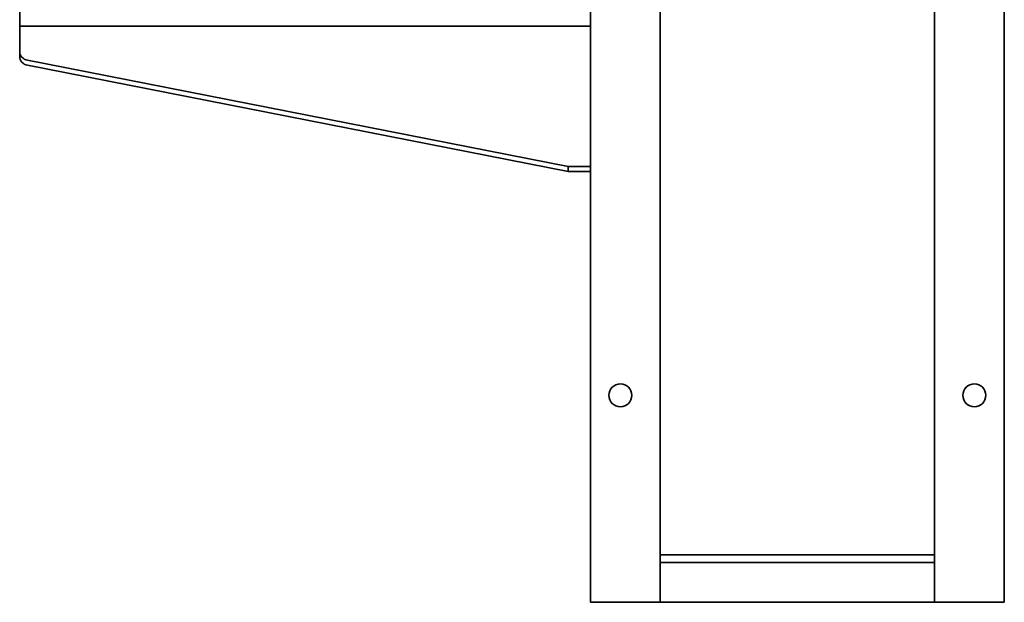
# Model space of a CAD drawing. Header units: millimetres. Extents: x 377 to 883, y 158 to 732.
# Tile 1 of 7: x 468 to 863, y 158 to 392. Entities that reach past the tile are written whole.
import ezdxf

# ---------------------------------------------------------------- set-up
doc = ezdxf.new("R2010")
doc.units = ezdxf.units.MM
doc.header["$LTSCALE"] = 3
doc.layers.add('Krawędzie widoczne(ISO)', color=7, linetype='Continuous', lineweight=35, true_color=0x262659)

msp = doc.modelspace()

# ---------------------------------------------------------------- linework, layer by layer
at = {"layer": 'Krawędzie widoczne(ISO)'}
for p, q in [((696.75, 158.5), (696.75, 732.5)), ((724.75, 732.5), (724.75, 158.5)), ((834.75, 732.5), (834.75, 158.5)), ((862.75, 732.5), (862.75, 158.5)), ((467.75, 389.55), (467.75, 396.53)), ((467.75, 387.5), (467.75, 389.55)), ((696.75, 389.55), (467.75, 389.55)), ((467.75, 379.27), (467.75, 387.5)), ((467.75, 379.27), (467.75, 377.27)), ((470.86, 375.9), (687.75, 333.21)), ((687.75, 331.21), (470.86, 373.9)), ((687.75, 333.21), (687.75, 331.21)), ((696.75, 333.21), (687.75, 333.21)), ((696.75, 331.21), (687.75, 331.21)), ((724.75, 177.5), (834.75, 177.5)), ((724.75, 174.5), (834.75, 174.5)), ((724.75, 158.5), (696.75, 158.5)), ((834.75, 158.5), (724.75, 158.5)), ((862.75, 158.5), (834.75, 158.5))]:
    msp.add_line(p, q, dxfattribs=at)
for centre in [(708.75, 241.5), (850.75, 241.5)]:
    msp.add_circle(centre, 4.6, dxfattribs=at)
for centre in [(471.75, 379.27), (471.75, 377.27)]:
    msp.add_ellipse(centre, major_axis=(-4, 0), ratio=0.866025, start_param=0, end_param=1.34732, dxfattribs=at)

doc.saveas('drawing.dxf')
